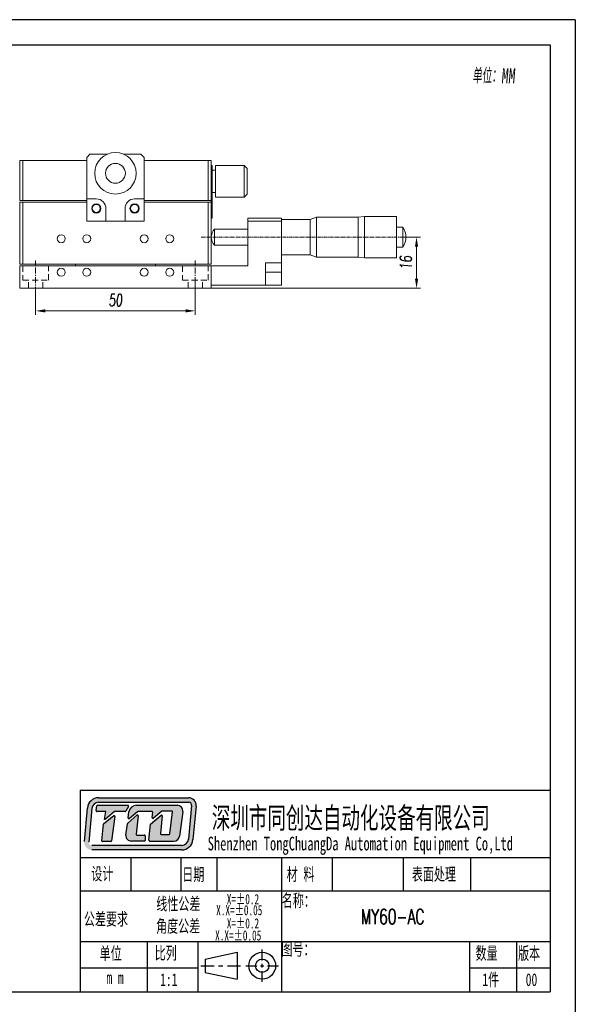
# Model space of a CAD drawing. Header units: millimetres. Extents: x 14258 to 14699, y 59 to 684.
# Tile 8 of 8: x 14525 to 14699, y 375 to 684. Entities that reach past the tile are written whole.
import ezdxf

# ---------------------------------------------------------------- set-up
doc = ezdxf.new("R2010")
doc.units = ezdxf.units.MM
doc.header["$LTSCALE"] = 0.3
doc.linetypes.add('CENTERX2', pattern=[20.32, 12.7, -2.54, 2.54, -2.54])
doc.linetypes.add('DASHED', pattern=[19.05, 12.7, -6.35])
for name, color, linetype, lineweight in [('中心线', 5, 'CENTERX2', 13), ('外框', 7, 'Continuous', 30), ('文字', 3, 'Continuous', 13), ('标注', 1, 'Continuous', 18), ('虚线', 6, 'DASHED', 13), ('轮廓线', 7, 'Continuous', 20)]:
    doc.layers.add(name, color=color, linetype=linetype, lineweight=lineweight)
doc.styles.add('SLDTEXTSTYLE2', font='txt')
doc.styles.get("Standard").update_dxf_attribs({"font": 'txt.shx', "width": 0.67, "oblique": 5, "bigfont": 'gbcbig.shx'})
doc.dimstyles.new('1.5', dxfattribs={"dimscale": 1.5, "dimtxt": 2.5, "dimasz": 2, "dimexe": 0.8, "dimexo": 0, "dimgap": 1, "dimtad": 1, "dimdec": 1, "dimdsep": 46, "dimtxsty": 'Standard', "dimcen": 0, "dimclrd": 256, "dimclre": 256, "dimclrt": 256, "dimadec": 0, "dimazin": 0, "dimtfac": 1, "dimtdec": 1, "dimtmove": 0, "dimatfit": 3, "dimfxl": 0, "dimtzin": 0, "dimlwd": -1, "dimlwe": -1, "dimarcsym": 0})

# ---------------------------------------------------------------- blocks, each defined once
blk = doc.blocks.new('Y')
at = {"lineweight": 30}
blk.add_line((-4136.76, 2009.27), (-3862.74, 2009.27), dxfattribs=at)
for points in [[(-3857.44, 2213.99), (-4154.44, 2213.99), (-4154.44, 2003.97)], [(-4136.76, 2009.27), (-4136.76, 2208.69), (-3862.74, 2208.69)]]:
    blk.add_lwpolyline(points, dxfattribs=at)
blk = doc.blocks.new('W')
at = {"lineweight": 30}
for p, q in [((-3857.44, 2213.99), (-3857.44, 2003.97)), ((-3857.44, 2213.99), (-3857.44, 2003.97)), ((-3862.74, 2208.69), (-3862.74, 2009.27))]:
    blk.add_line(p, q, dxfattribs=at)
blk.add_blockref('Y', (0, 0))
blk = doc.blocks.new('*D171')
at = {"layer": 'Defpoints', "color": 0, "ltscale": 0.3}
for p in [(14580.37, 602.19), (14530.37, 598.23), (14580.37, 592.61)]:
    blk.add_point(p, dxfattribs=at)
at = {"layer": '标注', "ltscale": 0.3}
for p, q in [((14580.37, 602.19), (14580.37, 591.41)), ((14530.37, 598.23), (14530.37, 591.41)), ((14533.37, 592.61), (14577.37, 592.61))]:
    blk.add_line(p, q, dxfattribs=at)
for points in [[(14533.37, 593.11), (14533.37, 592.11), (14530.37, 592.61)], [(14577.37, 593.11), (14577.37, 592.11), (14580.37, 592.61)]]:
    blk.add_solid(points, dxfattribs=at)
at = {"layer": '标注', "ltscale": 0.3, "insert": (14555.37, 595.99), "char_height": 3.75, "attachment_point": 5}
blk.add_mtext('50', dxfattribs=at)
blk = doc.blocks.new('*D172')
at = {"layer": 'Defpoints', "color": 0, "ltscale": 0.3}
for p in [(14645.37, 615.69), (14585.37, 599.69), (14649.7, 599.69)]:
    blk.add_point(p, dxfattribs=at)
at = {"layer": '标注', "ltscale": 0.3}
for p, q in [((14645.37, 615.69), (14650.9, 615.69)), ((14649.7, 612.69), (14649.7, 602.69)), ((14585.37, 599.69), (14650.9, 599.69))]:
    blk.add_line(p, q, dxfattribs=at)
for points in [[(14649.2, 612.69), (14650.2, 612.69), (14649.7, 615.69)], [(14649.2, 602.69), (14650.2, 602.69), (14649.7, 599.69)]]:
    blk.add_solid(points, dxfattribs=at)
at = {"layer": '标注', "ltscale": 0.3, "insert": (14646.32, 607.69), "char_height": 3.75, "attachment_point": 5, "rotation": 90}
blk.add_mtext('16', dxfattribs=at)

msp = doc.modelspace()

# ---------------------------------------------------------------- hatches: boundary and pattern name
at = {"layer": '外框'}
h = msp.add_hatch(color=256, dxfattribs=at)
h.dxf.hatch_style = 1
h.paths.add_polyline_path([(14578.25, 440.11), (14550.12, 440.11, 0.38719), (14546.56, 436.88), (14545.58, 426.36, 0.441763), (14547.95, 423.76), (14576.1, 423.76, 0.387627), (14579.65, 427), (14580.62, 437.52, 0.441309)])
h.paths.add_polyline_path([(14578.25, 438.69, -0.441309), (14579.2, 437.65), (14578.23, 427.13, -0.387627), (14576.1, 425.18), (14547.95, 425.18, -0.441763), (14547, 426.23), (14547.98, 436.74, -0.38719), (14550.12, 438.69)], flags=16)
h.paths.add_polyline_path([(14559.21, 437.77, -0.569256), (14559.42, 437.42), (14558.63, 435.95, -0.275159), (14558.42, 435.82), (14555.21, 435.82, 0.178549), (14555.05, 435.77), (14552.14, 433.28), (14551.94, 433.28), (14552.4, 435.83), (14549.58, 435.83, -0.45517), (14549.34, 436.1), (14549.54, 437.54, -0.3737), (14549.78, 437.75)], flags=0)
h.paths.add_polyline_path([(14554.81, 434.45, -0.672884), (14555.19, 434.23), (14554.16, 426.6, -0.375428), (14553.92, 426.39), (14551.32, 426.39, -0.44516), (14551.08, 426.66), (14551.63, 431.87, -0.203266), (14551.72, 432.03)], flags=0)
h.paths.add_polyline_path([(14561.95, 437.77), (14574.69, 437.77, -0.453547), (14576.46, 435.75), (14575.43, 428.09, -0.375944), (14573.67, 426.54), (14566.11, 426.54, -0.443757), (14565.88, 426.8), (14566.39, 431.88), (14569.65, 434.66, -0.678155), (14570.04, 434.45), (14569.44, 428.91, 0.446434), (14569.68, 428.65), (14572.2, 428.65, 0.378328), (14572.44, 428.86), (14573.29, 435.66, 0.451033), (14573.05, 435.93), (14570.08, 435.93, 0.173657), (14569.93, 435.88), (14567.29, 433.71, -0.663), (14566.9, 433.91), (14567.03, 435.55, 0.43882), (14566.8, 435.8), (14562.47, 435.8, 0.175395), (14562.32, 435.75), (14559.74, 433.6, -0.680756), (14559.35, 433.82), (14559.59, 435.69, -0.377926)], flags=0)
h.paths.add_polyline_path([(14559.22, 432.12), (14562.09, 434.64, -0.684184), (14562.49, 434.44), (14561.86, 428.69, 0.446288), (14562.1, 428.43), (14564.41, 428.43, -0.414214), (14564.65, 428.19), (14564.65, 426.77, -0.414214), (14564.41, 426.54), (14560.37, 426.54, -0.429482), (14558.59, 428.41), (14559.14, 431.97, -0.175829)], flags=0)
h.paths.add_polyline_path([(14559.42, 437.42, 0.569256), (14559.21, 437.77), (14549.78, 437.75, 0.3737), (14549.54, 437.54), (14549.34, 436.1, 0.45517), (14549.58, 435.83), (14552.4, 435.83), (14551.94, 433.28), (14552.14, 433.28), (14555.05, 435.77, -0.178549), (14555.21, 435.82), (14558.42, 435.82, 0.275159), (14558.63, 435.95)], flags=0)
h.paths.add_polyline_path([(14555.19, 434.23, 0.672884), (14554.81, 434.45), (14551.72, 432.03, 0.203266), (14551.63, 431.87), (14551.08, 426.66, 0.44516), (14551.32, 426.39), (14553.92, 426.39, 0.375428), (14554.16, 426.6)], flags=0)
h.paths.add_polyline_path([(14562.49, 434.44, 0.684184), (14562.09, 434.64), (14559.22, 432.12, 0.175829), (14559.14, 431.97), (14558.59, 428.41, 0.429482), (14560.37, 426.54), (14564.41, 426.54, 0.414214), (14564.65, 426.77), (14564.65, 428.19, 0.414214), (14564.41, 428.43), (14562.1, 428.43, -0.446288), (14561.86, 428.69)], flags=0)
h.paths.add_polyline_path([(14574.69, 437.77), (14561.95, 437.77, 0.377926), (14559.59, 435.69), (14559.35, 433.82, 0.680756), (14559.74, 433.6), (14562.32, 435.75, -0.175395), (14562.47, 435.8), (14566.8, 435.8, -0.43882), (14567.03, 435.55), (14566.9, 433.91, 0.663), (14567.29, 433.71), (14569.93, 435.88, -0.173657), (14570.08, 435.93), (14573.05, 435.93, -0.451033), (14573.29, 435.66), (14572.44, 428.86, -0.378328), (14572.2, 428.65), (14569.68, 428.65, -0.446434), (14569.44, 428.91), (14570.04, 434.45, 0.678155), (14569.65, 434.66), (14566.39, 431.88), (14565.88, 426.8, 0.443757), (14566.11, 426.54), (14573.67, 426.54, 0.375944), (14575.43, 428.09), (14576.46, 435.75, 0.453547)], flags=0)
h = msp.add_hatch(color=256, dxfattribs=at)
h.dxf.hatch_style = 1
h.paths.add_polyline_path([(14559.42, 437.42, 0.569256), (14559.21, 437.77), (14549.78, 437.75, 0.3737), (14549.54, 437.54), (14549.34, 436.1, 0.45517), (14549.58, 435.83), (14552.4, 435.83), (14551.94, 433.28), (14552.14, 433.28), (14555.05, 435.77, -0.178549), (14555.21, 435.82), (14558.42, 435.82, 0.275159), (14558.63, 435.95)])
h.paths.add_polyline_path([(14555.19, 434.23, 0.672884), (14554.81, 434.45), (14551.72, 432.03, 0.203266), (14551.63, 431.87), (14551.08, 426.66, 0.44516), (14551.32, 426.39), (14553.92, 426.39, 0.375428), (14554.16, 426.6)])
h.paths.add_polyline_path([(14562.49, 434.44, 0.684184), (14562.09, 434.64), (14559.22, 432.12, 0.175829), (14559.14, 431.97), (14558.59, 428.41, 0.429482), (14560.37, 426.54), (14564.41, 426.54, 0.414214), (14564.65, 426.77), (14564.65, 428.19, 0.414214), (14564.41, 428.43), (14562.1, 428.43, -0.446288), (14561.86, 428.69)])
h.paths.add_polyline_path([(14574.69, 437.77), (14561.95, 437.77, 0.377926), (14559.59, 435.69), (14559.35, 433.82, 0.680756), (14559.74, 433.6), (14562.32, 435.75, -0.175395), (14562.47, 435.8), (14566.8, 435.8, -0.43882), (14567.03, 435.55), (14566.9, 433.91, 0.663), (14567.29, 433.71), (14569.93, 435.88, -0.173657), (14570.08, 435.93), (14573.05, 435.93, -0.451033), (14573.29, 435.66), (14572.44, 428.86, -0.378328), (14572.2, 428.65), (14569.68, 428.65, -0.446434), (14569.44, 428.91), (14570.04, 434.45, 0.678155), (14569.65, 434.66), (14566.39, 431.88), (14565.88, 426.8, 0.443757), (14566.11, 426.54), (14573.67, 426.54, 0.375944), (14575.43, 428.09), (14576.46, 435.75, 0.453547)])

# ---------------------------------------------------------------- linework, layer by layer
at = {"layer": '中心线', "ltscale": 0.3}
msp.add_line((14647.33, 615.69), (14582, 615.69), dxfattribs=at)
at = {"layer": '中心线', "ltscale": 0.5}
for p, q in [((14530.37, 598.23), (14530.37, 608.35)), ((14580.37, 598.23), (14580.37, 608.35))]:
    msp.add_line(p, q, dxfattribs=at)
at = {"layer": '外框', "lineweight": 30}
for p, q in [((14544.32, 442.46), (14691.55, 442.46)), ((14544.32, 442.46), (14544.32, 379.36)), ((14546.56, 436.88), (14545.58, 426.36)), ((14547.98, 436.74), (14547, 426.23)), ((14549.34, 436.1), (14549.54, 437.54)), ((14560.18, 421.43), (14560.18, 410.91)), ((14575.87, 421.43), (14575.87, 410.91)), ((14587.09, 421.43), (14587.09, 410.91)), ((14607.42, 421.43), (14607.42, 379.36)), ((14623.31, 421.43), (14623.31, 410.91)), ((14645.49, 421.43), (14645.49, 410.91)), ((14666.57, 421.43), (14666.57, 410.91)), ((14544.32, 410.91), (14691.55, 410.91)), ((14544.32, 395.14), (14691.55, 395.14)), ((14565.35, 395.14), (14565.35, 379.36)), ((14581.13, 395.14), (14581.13, 379.36)), ((14666.31, 395.14), (14666.31, 379.36)), ((14681.03, 395.14), (14681.03, 379.36)), ((14583.45, 389.6), (14593.53, 391.7)), ((14593.53, 391.7), (14593.53, 383.29)), ((14601.34, 389.19), (14601.34, 392.58)), ((14583.45, 389.6), (14583.45, 385.39)), ((14544.32, 386.8), (14581.13, 386.8)), ((14582.16, 387.5), (14586.3, 387.5)), ((14587.68, 387.5), (14589.06, 387.5)), ((14590.44, 387.5), (14594.59, 387.5)), ((14596.26, 387.5), (14599.65, 387.5)), ((14600.77, 387.5), (14601.9, 387.5)), ((14601.34, 386.93), (14601.34, 388.06)), ((14601.34, 382.42), (14601.34, 385.8)), ((14603.03, 387.5), (14606.42, 387.5)), ((14666.31, 386.8), (14691.55, 386.8)), ((14583.45, 385.39), (14593.53, 383.29))]:
    msp.add_line(p, q, dxfattribs=at)
at = {"layer": '外框'}
for p, q in [((14550.12, 440.11), (14578.25, 440.11)), ((14550.12, 438.69), (14578.25, 438.69)), ((14552.4, 435.83), (14549.58, 435.83)), ((14549.78, 437.75), (14559.21, 437.77)), ((14551.94, 433.28), (14552.4, 435.83)), ((14555.05, 435.77), (14552.14, 433.28)), ((14558.42, 435.82), (14555.21, 435.82)), ((14559.42, 437.42), (14558.63, 435.95)), ((14559.35, 433.82), (14559.59, 435.69)), ((14562.32, 435.75), (14559.74, 433.6)), ((14561.95, 437.77), (14574.69, 437.77)), ((14566.8, 435.8), (14562.47, 435.8)), ((14566.9, 433.91), (14567.03, 435.55)), ((14569.93, 435.88), (14567.29, 433.71)), ((14573.05, 435.93), (14570.08, 435.93)), ((14572.44, 428.86), (14573.29, 435.66)), ((14576.46, 435.75), (14575.43, 428.09)), ((14579.2, 437.65), (14578.23, 427.13)), ((14580.62, 437.52), (14579.65, 427)), ((14551.08, 426.66), (14551.63, 431.87)), ((14551.72, 432.03), (14554.81, 434.45)), ((14552.14, 433.28), (14551.94, 433.28)), ((14555.19, 434.23), (14554.16, 426.6)), ((14558.59, 428.41), (14559.14, 431.97)), ((14559.22, 432.12), (14562.09, 434.64)), ((14562.49, 434.44), (14561.86, 428.69)), ((14565.88, 426.8), (14566.39, 431.88)), ((14566.39, 431.88), (14569.65, 434.66)), ((14570.04, 434.45), (14569.44, 428.91)), ((14553.92, 426.39), (14551.32, 426.39)), ((14564.41, 426.54), (14560.37, 426.54)), ((14562.1, 428.43), (14564.41, 428.43)), ((14564.65, 428.19), (14564.65, 426.77)), ((14566.11, 426.54), (14573.67, 426.54)), ((14569.68, 428.65), (14572.2, 428.65)), ((14576.1, 425.18), (14547.95, 425.18)), ((14576.1, 423.76), (14547.95, 423.76)), ((14544.32, 421.43), (14691.55, 421.43))]:
    msp.add_line(p, q, dxfattribs=at)
at = {"layer": '外框', "lineweight": 30}
for radius in [4.21, 2.1]:
    msp.add_circle((14601.34, 387.5), radius, dxfattribs=at)
at = {"layer": '外框'}
for centre, radius, start, end in [((14550.12, 436.55), 3.57, 90, 174.6637), ((14550.12, 436.55), 2.14, 90, 174.6637), ((14578.25, 437.73), 2.38, 354.7507, 90), ((14578.25, 437.73), 0.952, 354.7507, 90), ((14555.21, 435.59), 0.238, 90, 130.4936), ((14558.42, 436.06), 0.238, 270, 331.5389), ((14559.21, 437.53), 0.238, 331.5389, 90.1428), ((14561.95, 435.39), 2.38, 90, 172.8115), ((14562.47, 435.57), 0.238, 90, 129.7928), ((14566.8, 435.57), 0.238, 355.2286, 90), ((14570.08, 435.69), 0.238, 90, 129.4062), ((14573.05, 435.69), 0.238, 352.8922, 90), ((14574.69, 435.99), 1.78, 352.4138, 90), ((14551.87, 431.85), 0.238, 128.0541, 174.0132), ((14554.95, 434.26), 0.238, 352.3102, 128.0541), ((14559.37, 431.94), 0.238, 131.3146, 171.2038), ((14559.59, 433.79), 0.238, 172.8115, 309.7928), ((14562.25, 434.47), 0.238, 353.7974, 131.3146), ((14567.13, 433.89), 0.238, 175.2286, 309.4062), ((14569.81, 434.48), 0.238, 353.7695, 130.3428), ((14562.1, 428.67), 0.238, 173.7974, 270), ((14569.68, 428.89), 0.238, 173.7695, 270), ((14572.2, 428.89), 0.238, 270, 352.8922), ((14551.32, 426.63), 0.238, 174.0132, 270), ((14553.92, 426.63), 0.238, 270, 352.3102), ((14560.37, 428.32), 1.78, 177.0294, 270), ((14564.41, 428.19), 0.238, 0, 90), ((14564.41, 426.77), 0.238, 270, 0), ((14566.11, 426.77), 0.238, 174.2816, 270), ((14573.67, 428.32), 1.78, 270, 352.4138), ((14576.1, 427.33), 2.14, 270, 354.7507), ((14576.1, 427.33), 3.57, 270, 354.7507)]:
    msp.add_arc(centre, radius, start, end, dxfattribs=at)
at = {"layer": '外框', "lineweight": 30}
for centre, start, end in [((14549.58, 436.07), 172.1056, 270), ((14549.78, 437.51), 90.1428, 172.1056)]:
    msp.add_arc(centre, 0.238, start, end, dxfattribs=at)
at = {"layer": '虚线', "ltscale": 0.5}
for p, q in [((14526.37, 606.69), (14526.37, 602.19)), ((14534.37, 602.19), (14534.37, 606.69)), ((14576.37, 606.69), (14576.37, 602.19)), ((14584.37, 602.19), (14584.37, 606.69)), ((14526.37, 602.19), (14534.37, 602.19)), ((14528.12, 599.69), (14528.12, 602.19)), ((14532.62, 599.69), (14532.62, 602.19)), ((14576.37, 602.19), (14584.37, 602.19)), ((14578.12, 599.69), (14578.12, 602.19)), ((14582.62, 599.69), (14582.62, 602.19))]:
    msp.add_line(p, q, dxfattribs=at)
at = {"layer": '轮廓线'}
for p, q in [((14546.37, 640.69), (14547.37, 641.69)), ((14552.87, 641.69), (14547.37, 641.69)), ((14563.37, 641.69), (14557.87, 641.69)), ((14563.37, 641.69), (14564.37, 640.69)), ((14525.37, 627.19), (14525.37, 639.69)), ((14525.37, 639.69), (14546.37, 639.69)), ((14526.37, 639.69), (14526.37, 627.19)), ((14546.37, 640.69), (14546.37, 620.69)), ((14564.37, 620.69), (14564.37, 640.69)), ((14564.37, 639.69), (14585.37, 639.69)), ((14584.37, 627.19), (14584.37, 639.69)), ((14585.37, 639.69), (14585.37, 607.19)), ((14585.67, 638.19), (14585.37, 638.19)), ((14585.37, 636.19), (14585.67, 636.19)), ((14585.67, 621.69), (14585.67, 638.19)), ((14586.67, 636.69), (14585.67, 636.69)), ((14586.67, 628.19), (14586.67, 638.19)), ((14595.67, 638.19), (14586.67, 638.19)), ((14595.67, 638.19), (14595.67, 628.19)), ((14596.67, 637.19), (14595.67, 638.19)), ((14596.67, 637.19), (14596.67, 629.19)), ((14586.67, 629.69), (14585.67, 629.69)), ((14596.67, 629.19), (14595.67, 628.19)), ((14525.37, 627.19), (14546.37, 627.19)), ((14525.37, 607.19), (14525.37, 626.69)), ((14525.37, 626.69), (14546.37, 626.69)), ((14526.37, 626.69), (14526.37, 607.19)), ((14546.37, 627.69), (14549.37, 627.69)), ((14561.37, 627.69), (14564.37, 627.69)), ((14564.37, 627.19), (14585.37, 627.19)), ((14564.37, 626.69), (14585.37, 626.69)), ((14584.37, 607.19), (14584.37, 626.69)), ((14595.67, 628.19), (14586.67, 628.19)), ((14552.37, 624.69), (14552.37, 620.69)), ((14558.37, 620.69), (14558.37, 624.69)), ((14585.67, 623.69), (14585.37, 623.69)), ((14546.37, 620.69), (14564.37, 620.69)), ((14585.37, 621.69), (14585.67, 621.69)), ((14596.87, 621.69), (14607.37, 621.69)), ((14596.87, 606.69), (14596.87, 621.69)), ((14607.37, 620.69), (14596.87, 620.69)), ((14607.37, 600.69), (14607.37, 621.69)), ((14607.37, 621.19), (14616.37, 621.19)), ((14616.37, 621.19), (14618.37, 621.94)), ((14616.37, 610.19), (14616.37, 621.19)), ((14618.37, 621.94), (14631.37, 621.94)), ((14618.37, 609.44), (14618.37, 621.94)), ((14631.37, 621.94), (14633.37, 622.19)), ((14631.37, 609.44), (14631.37, 621.94)), ((14633.37, 622.19), (14643.37, 622.19)), ((14633.37, 622.19), (14633.37, 609.19)), ((14643.37, 609.19), (14643.37, 622.19)), ((14586.37, 618.19), (14586.37, 613.19)), ((14586.37, 618.19), (14596.87, 618.19)), ((14643.37, 618.79), (14645.37, 618.79)), ((14645.37, 618.79), (14645.37, 612.59)), ((14586.37, 613.19), (14596.87, 613.19)), ((14643.37, 612.59), (14645.37, 612.59)), ((14602.37, 607.69), (14607.37, 607.69)), ((14602.37, 607.69), (14602.37, 600.69)), ((14607.37, 610.19), (14616.37, 610.19)), ((14616.37, 610.19), (14618.37, 609.44)), ((14618.37, 609.44), (14631.37, 609.44)), ((14631.37, 609.44), (14633.37, 609.19)), ((14633.37, 609.19), (14643.37, 609.19)), ((14525.37, 607.19), (14585.37, 607.19)), ((14525.37, 599.69), (14525.37, 606.69)), ((14525.37, 606.69), (14596.87, 606.69)), ((14542.87, 606.69), (14542.87, 607.19)), ((14567.87, 607.19), (14567.87, 606.69)), ((14585.37, 599.69), (14585.37, 606.69)), ((14607.37, 604.69), (14602.37, 604.69)), ((14585.37, 599.69), (14525.37, 599.69)), ((14607.37, 600.69), (14585.37, 600.69))]:
    msp.add_line(p, q, dxfattribs=at)
for centre, radius in [((14555.37, 635.69), 6.5), ((14555.37, 635.69), 3.1), ((14549.37, 624.69), 1.45), ((14561.37, 624.69), 1.45), ((14549.37, 624.69), 1.25), ((14561.37, 624.69), 1.25), ((14538.37, 615.19), 1.25), ((14546.37, 615.19), 1.25), ((14564.37, 615.19), 1.25), ((14572.37, 615.19), 1.25), ((14538.37, 604.69), 1.25), ((14546.37, 604.69), 1.25), ((14564.37, 604.69), 1.25), ((14572.37, 604.69), 1.25)]:
    msp.add_circle(centre, radius, dxfattribs=at)
for centre, radius, start, end in [((14549.37, 624.69), 3, 360, 90), ((14561.37, 624.69), 3, 90, 180), ((14588.99, 615.69), 3.62, 136.3972, 223.6028), ((14641.06, 615.69), 5.3, 324.2426, 35.7574)]:
    msp.add_arc(centre, radius, start, end, dxfattribs=at)

# ---------------------------------------------------------------- block references
at = {"layer": '外框', "lineweight": 25, "xscale": 1.487159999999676, "yscale": 1.487160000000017, "zscale": 1.48716}
msp.add_blockref('W', (20436.06, -2608.75), dxfattribs=at)

# ---------------------------------------------------------------- texts
at = {"layer": '外框', "style": 'SLDTEXTSTYLE2', "width": 0.67}
for s, height, p in [('深圳市同创达自动化设备有限公司', 6.6625, (14585.56, 430.48)), ('Shenzhen TongChuangDa Automation Equipment Co,Ltd', 4.283, (14584.26, 423.62)), ('设计', 3.966, (14547.81, 414.32)), ('日期', 3.966, (14576.31, 414.11)), ('材 料', 3.966, (14608.99, 414.19)), ('表面处理', 3.966, (14648.23, 414.19)), ('X=±0.2', 3.173, (14590.25, 406.76)), ('名称：', 3.966, (14607.47, 405.95)), ('线性公差', 3.966, (14568.16, 404.9)), ('公差要求', 3.966, (14545.48, 400.15)), ('X.X=±0.05', 3.173, (14586.93, 403.32)), ('角度公差', 3.966, (14568.1, 397.92)), ('X=±0.2', 3.173, (14590.25, 399.19)), ('X.X=±0.05', 3.173, (14586.6, 395.4)), ('图号：', 3.966, (14607.37, 390.74)), ('单位', 3.966, (14550.41, 389.38)), ('比列', 3.966, (14567.67, 389.5)), ('数量', 3.966, (14668.2, 389.44)), ('版本', 3.966, (14681.51, 389.44)), ('1件', 3.966, (14670.31, 381.15)), (' m m', 3.966, (14550.73, 381.79)), ('1:1', 3.966, (14569.37, 381.15)), ('00', 3.966, (14683.9, 381.15))]:
    msp.add_text(s, height=height, dxfattribs=at).set_placement(p)
at = {"layer": '文字', "ltscale": 0.3, "width": 0.67}
msp.add_text('   MY60-AC', height=4.714, dxfattribs=at).set_placement((14623.12, 400.52))
at = {"layer": '文字', "ltscale": 0.3, "insert": (14667.19, 668.61), "char_height": 4.7143, "attachment_point": 1}
msp.add_mtext('单位：{\\fFANGSONG_GB2312|b1|i0|c1|p0;MM}', dxfattribs=at)

# ---------------------------------------------------------------- dimensions: what is measured, and where the dimension line sits
at = {"layer": '标注', "ltscale": 0.3}
dim = msp.add_linear_dim(base=(14649.7, 599.69), p1=(14645.37, 615.69), p2=(14585.37, 599.69), angle=90, dimstyle='1.5', dxfattribs=at)
dim.commit()
dim.dimension.update_dxf_attribs({"geometry": '*D172', "text_midpoint": (14646.32, 607.69)})
dim = msp.add_linear_dim(base=(14580.37, 592.61), p1=(14530.37, 598.23), p2=(14580.37, 602.19), dimstyle='1.5', dxfattribs=at)
dim.commit()
dim.dimension.update_dxf_attribs({"geometry": '*D171', "text_midpoint": (14555.37, 595.99)})

doc.saveas('drawing.dxf')
